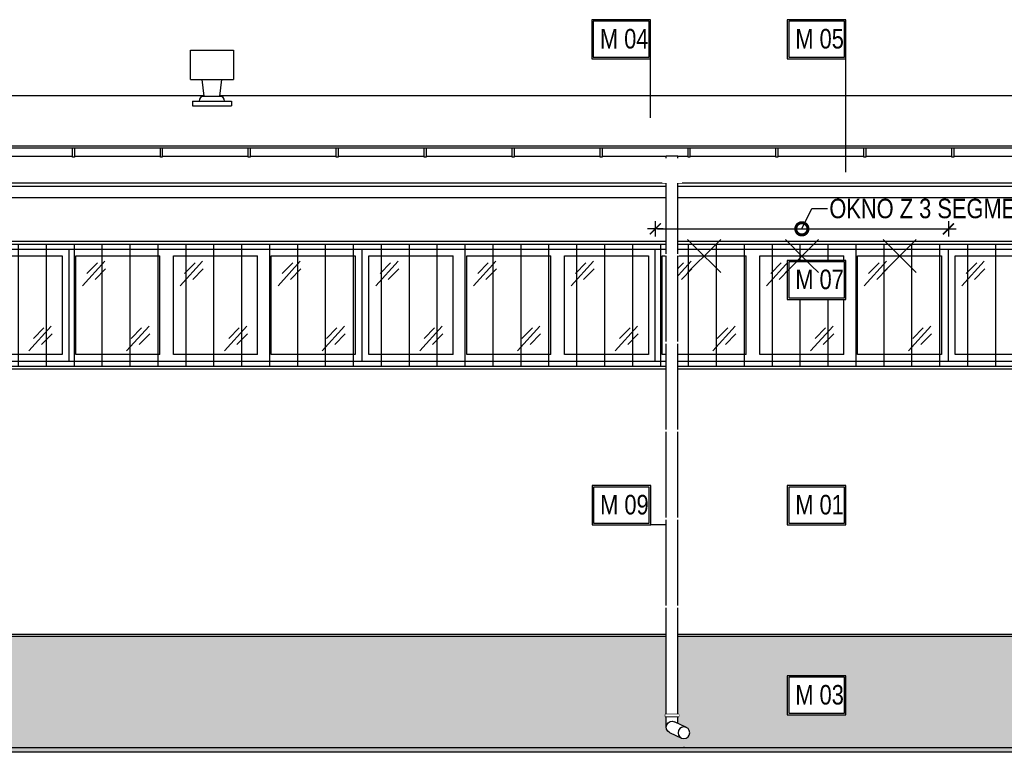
# Model space of a CAD drawing. Header units: millimetres. Extents: x 59331 to 112314, y -16110 to 34390.
# Tile 20 of 198: x 63789 to 64796, y -3573 to -2823. Entities that reach past the tile are written whole.
import ezdxf
from ezdxf import colors
from ezdxf.entities.mleader import LeaderData, LeaderLine
from ezdxf.math import Vec2, Vec3

# ---------------------------------------------------------------- set-up
doc = ezdxf.new("R2010")
doc.units = ezdxf.units.MM
doc.set_wipeout_variables(frame=1)
doc.layers.get('DEFPOINTS').update_dxf_attribs({"lineweight": 9})
for name, color, linetype in [('_HSA_HATCH ELEWACJA', 8, 'Continuous'), ('_HSA_OPIS', 43, 'Continuous'), ('_HSA_STOLARKA_ZEWNĘTRZNA', 132, 'Continuous'), ('_HSA_WIDOKOWE', 1, 'Continuous'), ('_HSA_WIDOKOWE_CIENKIE', 8, 'Continuous'), ('_HSA_ŚCIANY_CIENKIE', 2, 'Continuous'), ('_HSA_ŚCIANY_DZIAŁOWE', 6, 'Continuous'), ('_HSA_ŚCIANY_KONSTRUKCYJNE', 3, 'Continuous')]:
    doc.layers.add(name, color=color, linetype=linetype)
doc.layers.add('_HSA_POMOC', color=120, linetype='Continuous', plot=False)
doc.layers.add('_HSA_WYBURZENIA', color=7, linetype='Continuous', true_color=0xdd0303)
doc.layers.add('_HSA_WYBURZENIA_01', color=7, linetype='Continuous', true_color=0xdd0303)
doc.styles.add('ARIAL_100', font='Arial.ttf', dxfattribs={"width": 0.8, "height": 20})
doc.dimstyles.new('WYM_WEWN_100', dxfattribs={"dimtxt": 20, "dimasz": 2, "dimexe": 10, "dimexo": 0, "dimgap": 4, "dimtad": 1, "dimdec": 1, "dimrnd": 0.1, "dimtxsty": 'ARIAL_100', "dimblk": 'Wym-03', "dimcen": 0, "dimdle": 10, "dimse1": 1, "dimse2": 1, "dimclrt": 256, "dimazin": 2, "dimtfac": 1, "dimtdec": 1, "dimtix": 1, "dimtmove": 2, "dimatfit": 0, "dimfxl": 1, "dimtolj": 1, "dimtzin": 0, "dimarcsym": 0})

# ---------------------------------------------------------------- blocks, each defined once
blk = doc.blocks.new('A$C52f48a95')
blk.add_wipeout([(1500, 115), (1500, 0), (1800, 0), (1800, 115)])
at = {"ltscale": 10}
blk.add_lwpolyline([(1500, 115), (1800, 115), (1800, 0), (1500, 0)], close=True, dxfattribs=at)
blk.add_lwpolyline([(1707, 108), (1793, 108), (1793, 7), (1707, 7)], dxfattribs=at)
at = {"layer": '_HSA_WIDOKOWE_CIENKIE', "color": 9}
for points in [[(1759, 10.8), (1781.9, 36)], [(1763.5, 23.5), (1774.2, 34.4)], [(1771.9, 17.3), (1782.6, 28.2)]]:
    blk.add_lwpolyline(points, dxfattribs=at)
blk.add_wipeout([(1800, 115), (1800, 0), (2100, 0), (2100, 115)])
for p, q in [((1893, 7), (1893, 108)), ((1907, 7), (1907, 108)), ((1993, 7), (1993, 108)), ((2007, 7), (2007, 108))]:
    blk.add_line(p, q)
at = {"ltscale": 10}
blk.add_lwpolyline([(1800, 115), (2100, 115), (2100, 0), (1800, 0)], close=True, dxfattribs=at)
for points in [[(1893, 7), (1807, 7), (1807, 108), (1893, 108)], [(1907, 108), (1993, 108)], [(2007, 108), (2093, 108), (2093, 7), (2007, 7)], [(1993, 7), (1907, 7)]]:
    blk.add_lwpolyline(points, dxfattribs=at)
at = {"layer": '_HSA_WIDOKOWE_CIENKIE', "color": 9}
for points in [[(1813.9, 77.5), (1836.7, 102.7)], [(1818.3, 90.2), (1829, 101.1)], [(1913.9, 77.5), (1936.7, 102.7)], [(1918.3, 90.2), (1929, 101.1)], [(2013.9, 77.5), (2036.7, 102.7)], [(2018.3, 90.2), (2029, 101.1)], [(1826.7, 84), (1837.4, 94.9)], [(1926.7, 84), (1937.4, 94.9)], [(2026.7, 84), (2037.4, 94.9)], [(1859, 10.8), (1881.9, 36)], [(1863.5, 23.5), (1874.2, 34.4)], [(1959, 10.8), (1981.9, 36)], [(1963.5, 23.5), (1974.2, 34.4)], [(2059, 10.8), (2081.9, 36)], [(2063.5, 23.5), (2074.2, 34.4)], [(1871.9, 17.3), (1882.6, 28.2)], [(1971.9, 17.3), (1982.6, 28.2)], [(2071.9, 17.3), (2082.6, 28.2)]]:
    blk.add_lwpolyline(points, dxfattribs=at)
blk.add_wipeout([(2100, 115), (2100, 0), (2400, 0), (2400, 115)])
for p, q in [((2193, 7), (2193, 108)), ((2207, 7), (2207, 108)), ((2293, 7), (2293, 108)), ((2307, 7), (2307, 108))]:
    blk.add_line(p, q)
at = {"ltscale": 10}
blk.add_lwpolyline([(2100, 115), (2400, 115), (2400, 0), (2100, 0)], close=True, dxfattribs=at)
for points in [[(2193, 7), (2107, 7), (2107, 108), (2193, 108)], [(2207, 108), (2293, 108)], [(2307, 108), (2393, 108), (2393, 7), (2307, 7)], [(2293, 7), (2207, 7)]]:
    blk.add_lwpolyline(points, dxfattribs=at)
at = {"layer": '_HSA_WIDOKOWE_CIENKIE', "color": 9}
for points in [[(2113.9, 77.5), (2136.7, 102.7)], [(2118.3, 90.2), (2129, 101.1)], [(2213.9, 77.5), (2236.7, 102.7)], [(2218.3, 90.2), (2229, 101.1)], [(2313.9, 77.5), (2336.7, 102.7)], [(2318.3, 90.2), (2329, 101.1)], [(2126.7, 84), (2137.4, 94.9)], [(2226.7, 84), (2237.4, 94.9)], [(2326.7, 84), (2337.4, 94.9)], [(2159, 10.8), (2181.9, 36)], [(2163.5, 23.5), (2174.2, 34.4)], [(2259, 10.8), (2281.9, 36)], [(2263.5, 23.5), (2274.2, 34.4)], [(2359, 10.8), (2381.9, 36)], [(2363.5, 23.5), (2374.2, 34.4)], [(2171.9, 17.3), (2182.6, 28.2)], [(2271.9, 17.3), (2282.6, 28.2)], [(2371.9, 17.3), (2382.6, 28.2)]]:
    blk.add_lwpolyline(points, dxfattribs=at)
blk.add_wipeout([(2400, 115), (2400, 0), (2700, 0), (2700, 115)])
for p, q in [((2493, 7), (2493, 108)), ((2507, 7), (2507, 108)), ((2593, 7), (2593, 108)), ((2607, 7), (2607, 108))]:
    blk.add_line(p, q)
at = {"ltscale": 10}
blk.add_lwpolyline([(2400, 115), (2700, 115), (2700, 0), (2400, 0)], close=True, dxfattribs=at)
for points in [[(2493, 7), (2407, 7), (2407, 108), (2493, 108)], [(2507, 108), (2593, 108)], [(2607, 108), (2693, 108), (2693, 7), (2607, 7)], [(2593, 7), (2507, 7)]]:
    blk.add_lwpolyline(points, dxfattribs=at)
at = {"layer": '_HSA_WIDOKOWE_CIENKIE', "color": 9}
for points in [[(2413.9, 77.5), (2436.7, 102.7)], [(2418.3, 90.2), (2429, 101.1)], [(2513.9, 77.5), (2536.7, 102.7)], [(2518.3, 90.2), (2529, 101.1)], [(2613.9, 77.5), (2636.7, 102.7)], [(2618.3, 90.2), (2629, 101.1)], [(2426.7, 84), (2437.4, 94.9)], [(2526.7, 84), (2537.4, 94.9)], [(2626.7, 84), (2637.4, 94.9)], [(2459, 10.8), (2481.9, 36)], [(2463.5, 23.5), (2474.2, 34.4)], [(2559, 10.8), (2581.9, 36)], [(2563.5, 23.5), (2574.2, 34.4)], [(2659, 10.8), (2681.9, 36)], [(2663.5, 23.5), (2674.2, 34.4)], [(2471.9, 17.3), (2482.6, 28.2)], [(2571.9, 17.3), (2582.6, 28.2)], [(2671.9, 17.3), (2682.6, 28.2)]]:
    blk.add_lwpolyline(points, dxfattribs=at)
blk.add_wipeout([(2700, 115), (2700, 0), (3000, 0), (3000, 115)])
at = {"ltscale": 10}
blk.add_lwpolyline([(2700, 115), (3000, 115), (3000, 0), (2700, 0)], close=True, dxfattribs=at)
blk.add_lwpolyline([(2793, 7), (2707, 7), (2707, 108), (2793, 108)], dxfattribs=at)
at = {"layer": '_HSA_WIDOKOWE_CIENKIE', "color": 9}
for points in [[(2713.9, 77.5), (2736.7, 102.7)], [(2718.3, 90.2), (2729, 101.1)], [(2726.7, 84), (2737.4, 94.9)]]:
    blk.add_lwpolyline(points, dxfattribs=at)
blk = doc.blocks.new('*U61')
blk.add_wipeout([(0, 8.5), (0, 0), (10264, 0), (10264, 8.5)])
for p, q in [((10264, 8.5), (0, 8.5)), ((10264, 0), (0, 0))]:
    blk.add_line(p, q)
for points in [[(7569.5, -1), (7571.5, -1), (7571.5, 8.5), (7569.5, 8.5)], [(7659.5, -1), (7661.5, -1), (7661.5, 8.5), (7659.5, 8.5)], [(7749.5, -1), (7751.5, -1), (7751.5, 8.5), (7749.5, 8.5)], [(7839.5, -1), (7841.5, -1), (7841.5, 8.5), (7839.5, 8.5)], [(7929.5, -1), (7931.5, -1), (7931.5, 8.5), (7929.5, 8.5)], [(8019.5, -1), (8021.5, -1), (8021.5, 8.5), (8019.5, 8.5)], [(8109.5, -1), (8111.5, -1), (8111.5, 8.5), (8109.5, 8.5)], [(8199.5, -1), (8201.5, -1), (8201.5, 8.5), (8199.5, 8.5)], [(8289.5, -1), (8291.5, -1), (8291.5, 8.5), (8289.5, 8.5)], [(8379.5, -1), (8381.5, -1), (8381.5, 8.5), (8379.5, 8.5)], [(8469.5, -1), (8471.5, -1), (8471.5, 8.5), (8469.5, 8.5)]]:
    blk.add_wipeout(points)
for points in [[(7569.5, -1), (7571.5, -1), (7571.5, 8.5), (7569.5, 8.5)], [(7659.5, -1), (7661.5, -1), (7661.5, 8.5), (7659.5, 8.5)], [(7749.5, -1), (7751.5, -1), (7751.5, 8.5), (7749.5, 8.5)], [(7839.5, -1), (7841.5, -1), (7841.5, 8.5), (7839.5, 8.5)], [(7929.5, -1), (7931.5, -1), (7931.5, 8.5), (7929.5, 8.5)], [(8019.5, -1), (8021.5, -1), (8021.5, 8.5), (8019.5, 8.5)], [(8109.5, -1), (8111.5, -1), (8111.5, 8.5), (8109.5, 8.5)], [(8199.5, -1), (8201.5, -1), (8201.5, 8.5), (8199.5, 8.5)], [(8289.5, -1), (8291.5, -1), (8291.5, 8.5), (8289.5, 8.5)], [(8379.5, -1), (8381.5, -1), (8381.5, 8.5), (8379.5, 8.5)], [(8469.5, -1), (8471.5, -1), (8471.5, 8.5), (8469.5, 8.5)]]:
    blk.add_lwpolyline(points, close=True)
blk = doc.blocks.new('A$C312354d3')
at = {"transparency": 33554687}
h = blk.add_hatch(dxfattribs=at)
h.set_pattern_fill('ANSI31', color=256, scale=9, angle=45)
h.set_pattern_definition([(90, (5123, -131), (-28.575, 0), [])])
h.paths.add_polyline_path([(3, -3), (10273, -3), (10273, -128), (3, -128)])
for points in [[(0, 0), (10276, 0), (10276, -131), (0, -131)], [(3, -3), (10273, -3), (10273, -128), (3, -128)]]:
    blk.add_lwpolyline(points, close=True)
blk = doc.blocks.new('A$Ce0e96bf1')
blk.add_wipeout([(-40, 0), (0, 0), (0, 5), (-7, 5), (-7, 5.2), (-7, 5.6), (-7.1, 6), (-7.2, 6.3), (-7.3, 6.7), (-7.5, 7.3), (-7.7, 7.6), (-8, 8), (-8.2, 8.3), (-8.5, 8.5), (-8.7, 8.8), (-9, 9), (-9.3, 9.2), (-9.6, 9.4), (-9.9, 9.6), (-10.3, 9.7), (-10.7, 9.8), (-11.1, 9.9), (-11.3, 10), (-11.6, 10), (-12, 10), (-10, 27), (2, 27), (2, 57), (-42, 57), (-42, 27), (-30, 27), (-28, 10), (-28.2, 10), (-28.9, 9.9), (-29.1, 9.9), (-29.5, 9.8), (-29.8, 9.7), (-30.1, 9.5), (-30.4, 9.4), (-30.9, 9.1), (-31.1, 8.9), (-31.6, 8.4), (-31.8, 8.3), (-32, 8), (-32.2, 7.8), (-32.4, 7.5), (-32.5, 7.2), (-32.6, 7), (-32.7, 6.7), (-32.8, 6.4), (-32.9, 6), (-32.9, 5.8), (-33, 5.5), (-33, 5.3), (-33, 5), (-40, 5)])
for p, q in [((-42, 57), (2, 57)), ((-42, 27), (-42, 57)), ((2, 57), (2, 27)), ((-42, 27), (2, 27)), ((-28, 10), (-30, 27)), ((-12, 10), (-10, 27)), ((-40, 5), (0, 5)), ((-40, 5), (-40, 0)), ((-40, 0), (0, 0)), ((-31.5, 10), (-8.5, 10)), ((0, 5), (0, 0))]:
    blk.add_line(p, q)
for centre, start, end in [((-28, 5), 90, 180), ((-12, 5), 0, 90)]:
    blk.add_arc(centre, 5, start, end)
blk = doc.blocks.new('*U349')
at = {"layer": '_HSA_POMOC'}
for p, q in [((-12.6, -605.1), (-11.6, -605.1)), ((-12.1, -604.6), (-12.1, -605.6))]:
    blk.add_line(p, q, dxfattribs=at)
blk.add_wipeout([(-6, 0), (6, 0), (6, -584.4), (6, -584.8), (5.9, -585.3), (5.9, -585.6), (5.8, -586), (5.7, -586.4), (5.5, -586.9), (5.3, -587.3), (5.1, -587.6), (4.9, -587.9), (4.6, -588.3), (4.4, -588.6), (4, -589), (3.7, -589.1), (3.4, -589.4), (3.1, -589.6), (2.7, -589.8), (2.6, -589.9), (-9.5, -595.6), (-9.8, -595.7), (-10.3, -595.9), (-10.7, -596), (-11.2, -596.1), (-11.6, -596.1), (-12.1, -596.1), (-12.6, -596.1), (-13, -596.1), (-13.6, -595.9), (-13.9, -595.9), (-14.2, -595.7), (-14.7, -595.6), (-14.9, -595.4), (-15.2, -595.2), (-15.6, -595), (-15.8, -594.8), (-16.1, -594.6), (-16.3, -594.4), (-16.6, -594.1), (-16.8, -593.8), (-17.1, -593.5), (-17.3, -593.1), (-17.4, -592.8), (-17.6, -592.5), (-17.7, -592.2), (-17.8, -592), (-17.9, -591.6), (-18, -591.2), (-18.1, -590.9), (-18.1, -590.5), (-18.1, -590.1), (-18.1, -589.9), (-18.1, -589.5), (-18, -589.2), (-18, -588.9), (-17.8, -588.4), (-17.7, -588.1), (-17.6, -587.8), (-17.5, -587.5), (-17.3, -587.1), (-17, -586.7), (-16.9, -586.5), (-16.6, -586.2), (-16.4, -586), (-16.1, -585.7), (-16, -585.5), (-15.8, -585.4), (-15.5, -585.2), (-15.2, -585), (-15.1, -584.9), (-14.9, -584.8), (-14.9, -584.8), (-6, -580.6)])
for p, q in [((-6, 0), (6, 0)), ((6, -584.4), (6, 0)), ((-6, -580.6), (-6, 0)), ((-14.7, -584.7), (-2.6, -579)), ((2.6, -589.9), (-9.5, -595.6))]:
    blk.add_line(p, q)
for points in [[(-7, -10), (7, -10), (7, -12), (-7, -12)], [(-7, -571.4), (7, -571.4), (7, -573.4), (-7, -573.4)]]:
    blk.add_lwpolyline(points, close=True)
blk.add_circle((-12.1, -590.1), 6)
blk.add_arc((0, -584.4), 6, 295.1878, 115.1878)
for points in [[(-7, -12), (-7, -10), (7, -10), (7, -12)], [(-7, -102), (-7, -100), (7, -100), (7, -102)], [(-7, -192), (-7, -190), (7, -190), (7, -192)], [(-7, -282), (-7, -280), (7, -280), (7, -282)], [(-7, -372), (-7, -370), (7, -370), (7, -372)], [(-7, -462), (-7, -460), (7, -460), (7, -462)], [(-7, -573.4), (-7, -571.4), (7, -571.4), (7, -573.4)]]:
    blk.add_wipeout(points)
blk = doc.blocks.new('A$C43494AD3')
blk.add_wipeout([(-70, 40), (-70, 0), (-10, 0), (-10, 40)])
for points in [[(-70, 40), (-10, 40), (-10, 0), (-70, 0)], [(-68.5, 38.5), (-11.5, 38.5), (-11.5, 1.5), (-68.5, 1.5)]]:
    blk.add_lwpolyline(points, close=True)
at = {"style": 'ARIAL_100', "width": 0.8}
blk.add_attdef('M_01', (-61.7, 9.7), '', height=20, dxfattribs=at)
blk = doc.blocks.new('Wym-03')
for p, q in [((-4, 0), (4, 0)), ((0, 4), (0, -4))]:
    blk.add_line(p, q)
blk.add_lwpolyline([(-2.83, -2.83, 0.8, 0.8, 0), (2.83, 2.83, 0.05, 0.05, 0)], format="xyseb")
blk = doc.blocks.new('*D418')
at = {"layer": '_HSA_WYBURZENIA_01', "color": 0, "lineweight": -2, "transparency": 16777216}
blk.add_line((64441.3, -3037.5), (64737.2, -3037.5), dxfattribs=at)
at = {"layer": 'DEFPOINTS', "color": 0, "transparency": 16777216}
for p in [(64739.2, -3037.5), (64439.3, -3058.3), (64739.2, -3058.3)]:
    blk.add_point(p, dxfattribs=at)
at = {"layer": '_HSA_WYBURZENIA_01', "color": 0, "lineweight": -2, "transparency": 16777216, "xscale": 2, "yscale": 2, "zscale": 2, "rotation": 180}
blk.add_blockref('Wym-03', (64439.3, -3037.5), dxfattribs=at)
at = {"layer": '_HSA_WYBURZENIA_01', "color": 0, "lineweight": -2, "transparency": 16777216, "xscale": 2, "yscale": 2, "zscale": 2}
blk.add_blockref('Wym-03', (64739.2, -3037.5), dxfattribs=at)
blk = doc.blocks.new('_DotSmall')
at = {"color": 0, "linetype": 'ByBlock', "const_width": 0.5}
blk.add_lwpolyline([(-0.0625, 0, 1), (0.0625, 0, 1)], format="xyb", close=True, dxfattribs=at)
blk = doc.blocks.new('A$C6782ac1e')
at = {"linetype": 'Continuous', "ltscale": 400}
for p, q in [((-12.2, 20.6), (12.2, -20.6)), ((20.6, 12.2), (-20.6, -12.2))]:
    blk.add_line(p, q, dxfattribs=at)

msp = doc.modelspace()

# ---------------------------------------------------------------- hatches: boundary and pattern name
at = {"layer": '_HSA_HATCH ELEWACJA', "true_color": 0x946229}
h = msp.add_hatch(color=37, dxfattribs=at)
h.dxf.hatch_style = 1
h.paths.add_polyline_path([(72358.19, -3454.26), (60431.33, -3454.26), (60431.33, -3568.19), (72358.19, -3568.19)])
at = {"layer": '_HSA_WIDOKOWE', "ltscale": 10}
h = msp.add_hatch(color=256, dxfattribs=at)
h.dxf.hatch_style = 1
h.paths.add_polyline_path([(72608.19, -3568.26), (72608.19, -3573.26), (60181.33, -3573.26), (60181.33, -3568.26)])

# ---------------------------------------------------------------- linework, layer by layer
at = {"layer": '_HSA_POMOC'}
msp.add_line((60431.33, -3452.26), (72358.19, -3452.26), dxfattribs=at)
at = {"layer": '_HSA_WIDOKOWE', "ltscale": 10}
msp.add_lwpolyline([(72608.19, -3573.26), (60181.33, -3573.26), (60181.33, -3568.26), (72608.19, -3568.26)], close=True, dxfattribs=at)
at = {"layer": '_HSA_WIDOKOWE_CIENKIE', "ltscale": 10}
msp.add_line((62023.69, -2901.19), (72314.19, -2901.19), dxfattribs=at)
at = {"layer": '_HSA_WIDOKOWE_CIENKIE'}
msp.add_line((60431.33, -3454.26), (72358.19, -3454.26), dxfattribs=at)
at = {"layer": '_HSA_ŚCIANY_CIENKIE', "ltscale": 10}
msp.add_line((62050.19, -2952.39), (72314.19, -2952.39), dxfattribs=at)
at = {"layer": '_HSA_ŚCIANY_DZIAŁOWE', "ltscale": 10}
for p, q in [((62050.19, -2993.71), (72314.19, -2993.71)), ((62050.19, -3005.26), (72314.19, -3005.26))]:
    msp.add_line(p, q, dxfattribs=at)
at = {"layer": '_HSA_ŚCIANY_KONSTRUKCYJNE', "ltscale": 10}
msp.add_line((62050.19, -2990.26), (72314.19, -2990.26), dxfattribs=at)

# ---------------------------------------------------------------- block references
at = {"layer": '_HSA_OPIS'}
ref = msp.add_blockref('A$C43494AD3', (64444.29, -2823.45), dxfattribs=dict(at, xscale=-1, rotation=180))
ref.add_attrib('M_01', 'M 04', (64382.54, -2852.94), dxfattribs={"layer": '0', "height": 20, "style": 'ARIAL_100', "width": 0.8})
ref = msp.add_blockref('A$C43494AD3', (64644.25, -2823.45), dxfattribs=dict(at, xscale=-1, rotation=180))
ref.add_attrib('M_01', 'M 05', (64582.5, -2852.94), dxfattribs={"layer": '0', "height": 20, "style": 'ARIAL_100', "width": 0.8})
ref = msp.add_blockref('A$C43494AD3', (64444.5, -3300.3), dxfattribs=dict(at, xscale=-1, rotation=180))
ref.add_attrib('M_01', 'M 09', (64382.75, -3329.79), dxfattribs={"layer": '0', "height": 20, "style": 'ARIAL_100', "width": 0.8})
ref = msp.add_blockref('A$C43494AD3', (64644.25, -3300.3), dxfattribs=dict(at, xscale=-1, rotation=180))
ref.add_attrib('M_01', 'M 01', (64582.5, -3329.79), dxfattribs={"layer": '0', "height": 20, "style": 'ARIAL_100', "width": 0.8})
at = {"layer": '_HSA_STOLARKA_ZEWNĘTRZNA', "ltscale": 10}
msp.add_blockref('A$C52f48a95', (62039.19, -3173.26), dxfattribs=at)

# ---------------------------------------------------------------- leaders
at = {"layer": '_HSA_WYBURZENIA_01'}
ml = msp.add_multileader_mtext('Standard', dxfattribs=at)
ml.set_content('\\pxt5;OKNO Z 3 SEGMENTÓW DO DEMONTAŻU', color=256, style='ARIAL_100')
ml.set_leader_properties()
ml.set_arrow_properties(name='DOTSMALL')
ml.build(insert=Vec2(0, 0))
ml.multileader.update_dxf_attribs({"dogleg_length": 10, "arrow_head_size": 25})
ctx = ml.context
ctx.base_point, ctx.char_height, ctx.arrow_head_size, ctx.plane_origin = Vec3(64615.34, -3016.82), 20, 25, Vec3(64479, -3837.75)
notes = []
notes.append((ctx, [(1, (1, 1, 0), (64599.32, -3016.82), (1, 0), 16.03, [(2, [(64589.22, -3037.51)], 0, [])])]))
ctx.mtext.insert, ctx.mtext.rotation, ctx.mtext.width, ctx.mtext.defined_height, ctx.mtext.line_spacing_factor = Vec3(64617.34, -3006.65), -6.2831853, 531.3143, 47.86, 0.8
for ctx, leaders in notes:
    for number, flags, end, landing, length, lines in leaders:
        leader = LeaderData()
        leader.index, (leader.has_last_leader_line, leader.has_dogleg_vector, leader.attachment_direction) = number, flags
        leader.last_leader_point, leader.dogleg_vector, leader.dogleg_length = Vec3(end), Vec3(landing), length
        for number, points, colour, breaks in lines:
            line = LeaderLine()
            line.index, line.vertices, line.color, line.breaks = number, Vec3.list(points), colors.encode_raw_color(colour), breaks
            leader.lines.append(line)
        ctx.leaders.append(leader)

# ---------------------------------------------------------------- next in the draw order: linework, layer by layer
at = {"layer": '_HSA_OPIS'}
for p, q in [((64434.29, -2923.76), (64434.29, -2863.45)), ((64456.37, -3340.3), (64434.5, -3340.3))]:
    msp.add_line(p, q, dxfattribs=at)

# ---------------------------------------------------------------- next in the draw order: block references
ref = msp.add_blockref('A$C43494AD3', (64644.25, -3494.86), dxfattribs=dict(at, xscale=-1, rotation=180))
ref.add_attrib('M_01', 'M 03', (64582.5, -3524.35), dxfattribs={"layer": '0', "height": 20, "style": 'ARIAL_100', "width": 0.8})
at = {"layer": '_HSA_WIDOKOWE', "xscale": -1}
msp.add_blockref('*U61', (72314.19, -2963.13), dxfattribs=at)
at = {"layer": '_HSA_WIDOKOWE_CIENKIE', "ltscale": 10}
for name, p in [('A$Ce0e96bf1', (64005.45, -2911.69)), ('A$C312354d3', (62031.19, -3050.26))]:
    msp.add_blockref(name, p, dxfattribs=at)
at = {"layer": '_HSA_WYBURZENIA', "rotation": 14.34042781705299}
msp.add_blockref('A$C6782ac1e', (64689.23, -3065.21), dxfattribs=at)

# ---------------------------------------------------------------- next in the draw order: linework, layer by layer
at = {"layer": '_HSA_OPIS'}
msp.add_line((64634.25, -2979.49), (64634.25, -2863.45), dxfattribs=at)

# ---------------------------------------------------------------- next in the draw order: block references
ref = msp.add_blockref('A$C43494AD3', (64644.25, -3069.75), dxfattribs=dict(at, xscale=-1, rotation=180))
ref.add_attrib('M_01', 'M 07', (64582.5, -3099.24), dxfattribs={"layer": '0', "height": 20, "style": 'ARIAL_100', "width": 0.8})
at = {"layer": '_HSA_WIDOKOWE', "xscale": -1}
msp.add_blockref('*U349', (64456.37, -2963.13), dxfattribs=at)

# ---------------------------------------------------------------- next in the draw order: block references
at = {"layer": '_HSA_WYBURZENIA', "rotation": 14.34042781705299}
for p in [(64489.21, -3065.21), (64589.23, -3065.21)]:
    msp.add_blockref('A$C6782ac1e', p, dxfattribs=at)

# ---------------------------------------------------------------- next in the draw order: dimensions: what is measured, and where the dimension line sits
at = {"layer": '_HSA_WYBURZENIA_01'}
dim = msp.add_aligned_dim(p1=(64439.26, -3058.26), p2=(64739.19, -3058.26), distance=20.75, text=' ', dimstyle='WYM_WEWN_100', dxfattribs=at)
dim.commit()
dim.dimension.update_dxf_attribs({"geometry": '*D418', "text_midpoint": (64589.22, -3037.51)})

# ---------------------------------------------------------------- next in the draw order: wipeouts: each hides what was drawn before it
msp.add_wipeout([(64466.37, -2965.43), (64446.37, -2965.43), (64446.37, -2990.66), (64466.37, -2990.66)]).dxf.layer = '_HSA_WIDOKOWE'

doc.saveas('drawing.dxf')
